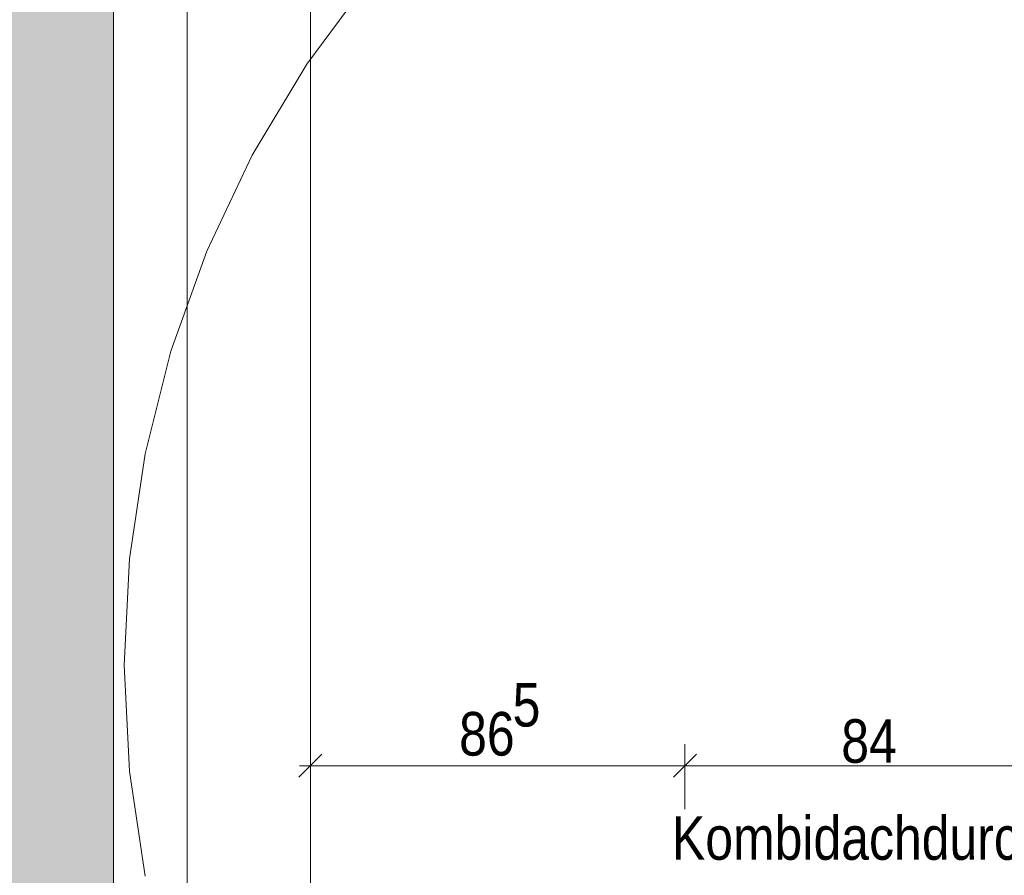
# Model space of a CAD drawing. Extents: x -620 to 300, y 62 to 1112.
# Tile 37 of 45: x -133 to -88, y 856 to 896. Entities that reach past the tile are written whole.
import ezdxf
from ezdxf.lldxf.tags import DXFTag

# ---------------------------------------------------------------- set-up
doc = ezdxf.new("R2010")
doc.units = 0
doc.layers.get('0').update_dxf_attribs({"lineweight": 13})
for name, color, linetype, lineweight, true_color in [('30 -36 Dächer- 3 Dachbeläge', 9, 'Continuous', 15, 0x808080), ('30 -36 Dächer- 3 Dachbeläge Gründach', 9, 'Continuous', 9, 0x808080), ('70 -72 Beschriftung- 1 Beschriftung allgemein', 7, 'Continuous', 9, 0xff6633), ('70 -76 Bemaßung- 2 Allgemein', 9, 'Continuous', 5, 0x808080)]:
    doc.layers.add(name, color=color, linetype=linetype, lineweight=lineweight, true_color=true_color)
doc.layers.add('30 -36 Dächer- 9 Sonstiges zur KG360', color=7, linetype='grob-A06DNCB3MF', lineweight=9)
doc.layers.add('70 -71 Achsen- 1 Gebäudeachsen', color=7, linetype='STRICHPUNKT2-A06DNCB4MF', lineweight=18)
doc.styles.get("Standard").update_dxf_attribs({"font": 'ARIALN.TTF'})
tags = doc.linetypes.add('grob-A06DNCB3MF', pattern=[14, 3, -8, 3]).pattern_tags.tags
tags[8:9] = [DXFTag(74, 4), DXFTag(75, 0), DXFTag(340, '0'), DXFTag(46, 0.0), DXFTag(50, 0.0), DXFTag(44, 0.0), DXFTag(45, 0.0)]
tags[6:7] = [DXFTag(74, 4), DXFTag(75, 0), DXFTag(340, '0'), DXFTag(46, 0.0), DXFTag(50, 0.0), DXFTag(44, 0.0), DXFTag(45, 0.0)]
tags[4:5] = [DXFTag(74, 4), DXFTag(75, 0), DXFTag(340, '0'), DXFTag(46, 0.0), DXFTag(50, 0.0), DXFTag(44, 0.0), DXFTag(45, 0.0)]
tags = doc.linetypes.add('STRICHPUNKT2-A06DNCB4MF', pattern=[12.7, 6.35, -3.175, 0, -3.175]).pattern_tags.tags
tags[10:11] = [DXFTag(74, 4), DXFTag(75, 0), DXFTag(340, '0'), DXFTag(46, 0.0), DXFTag(50, 0.0), DXFTag(44, 0.0), DXFTag(45, 0.0)]
tags[8:9] = [DXFTag(74, 4), DXFTag(75, 0), DXFTag(340, '0'), DXFTag(46, 0.0), DXFTag(50, 0.0), DXFTag(44, 0.0), DXFTag(45, 0.0)]
tags[6:7] = [DXFTag(74, 4), DXFTag(75, 0), DXFTag(340, '0'), DXFTag(46, 0.0), DXFTag(50, 0.0), DXFTag(44, 0.0), DXFTag(45, 0.0)]
tags[4:5] = [DXFTag(74, 4), DXFTag(75, 0), DXFTag(340, '0'), DXFTag(46, 0.0), DXFTag(50, 0.0), DXFTag(44, 0.0), DXFTag(45, 0.0)]

# ---------------------------------------------------------------- blocks, each defined once
blk = doc.blocks.new('Referenz-A06DNCB5MF')
at = {"layer": '30 -36 Dächer- 3 Dachbeläge', "color": 0, "linetype": 'Continuous', "lineweight": 9, "ltscale": 0.13}
for p, q in [((-128.977, 1002.853), (-128.977, 777.853)), ((-119.877, 855.453), (-119.877, 897.266))]:
    blk.add_line(p, q, dxfattribs=at)
at = {"layer": '30 -36 Dächer- 3 Dachbeläge', "color": 0, "linetype": 'Continuous', "ltscale": 0.15}
blk.add_line((-128.977, 1002.853), (-128.977, 777.853), dxfattribs=at)
at = {"layer": '30 -36 Dächer- 3 Dachbeläge', "color": 0, "linetype": 'Continuous', "lineweight": 0, "ltscale": 0.13}
for points in [[(-133.977, 782.853), (-133.977, 1007.853), (-128.977, 1002.853)], [(-133.977, 782.853), (-128.977, 1002.853), (-128.977, 777.853)]]:
    blk.add_solid(points, dxfattribs=at)
at = {"layer": '30 -36 Dächer- 3 Dachbeläge Gründach', "color": 0, "linetype": 'Continuous', "ltscale": 0.13}
blk.add_line((-119.877, 897.266), (-119.877, 855.453), dxfattribs=at)
at = {"layer": '30 -36 Dächer- 9 Sonstiges zur KG360', "color": 0, "linetype": 'grob-A06DNCB3MF', "lineweight": 5, "ltscale": 0.13}
for p, q in [((-120.05, 893.632), (-117.127, 897.573)), ((-122.573, 889.423), (-120.05, 893.632)), ((-124.67, 884.988), (-122.573, 889.423)), ((-126.324, 880.368), (-124.67, 884.988)), ((-127.516, 875.608), (-126.324, 880.368)), ((-128.236, 870.754), (-127.516, 875.608)), ((-128.477, 865.853), (-128.236, 870.754)), ((-128.236, 860.953), (-128.477, 865.853)), ((-127.516, 856.099), (-128.236, 860.953))]:
    blk.add_line(p, q, dxfattribs=at)
at = {"layer": '70 -71 Achsen- 1 Gebäudeachsen', "color": 0, "linetype": 'STRICHPUNKT2-A06DNCB4MF', "ltscale": 0.18}
blk.add_line((-125.577, 1084.393), (-125.577, 84.953), dxfattribs=at)
at = {"layer": '70 -76 Bemaßung- 2 Allgemein', "color": 0}
for p, q in [((-119.877, 859.194), (-119.877, 862.194)), ((-102.569, 859.194), (-102.569, 862.194)), ((-102.569, 859.194), (-102.569, 862.194)), ((-103.629, 861.194), (-118.816, 861.194)), ((-86.829, 861.194), (-101.508, 861.194))]:
    blk.add_line(p, q, dxfattribs=at)
at = {"layer": '70 -76 Bemaßung- 2 Allgemein', "color": 0, "linetype": 'Continuous', "ltscale": 0.13}
for p, q in [((-120.407, 860.664), (-119.346, 861.725)), ((-102.038, 861.725), (-103.099, 860.664)), ((-103.099, 860.664), (-102.038, 861.725)), ((-120.377, 861.194), (-118.816, 861.194)), ((-102.069, 861.194), (-103.629, 861.194)), ((-103.069, 861.194), (-101.508, 861.194))]:
    blk.add_line(p, q, dxfattribs=at)
at = {"layer": '70 -72 Beschriftung- 1 Beschriftung allgemein', "color": 0, "linetype": 'Continuous', "ltscale": 0.13, "insert": (-103.169, 858.863), "char_height": 2.01377, "attachment_point": 1}
blk.add_mtext('{\\fArial Narrow;Kombidachdurchführung}', dxfattribs=at)
at = {"layer": '70 -76 Bemaßung- 2 Allgemein', "color": 0, "linetype": 'Continuous', "ltscale": 0.13, "char_height": 2.01377, "attachment_point": 1}
for s, insert in [('{\\fArial Narrow;5}', (-110.533, 865.022)), ('{\\fArial Narrow;86}', (-113.006, 863.68)), ('{\\fArial Narrow;84}', (-95.347, 863.345))]:
    blk.add_mtext(s, dxfattribs=dict(at, insert=insert))

msp = doc.modelspace()

# ---------------------------------------------------------------- block references
at = {"color": 8, "lineweight": 13, "ltscale": 0.13, "true_color": 0x808080}
msp.add_blockref('Referenz-A06DNCB5MF', (0, 0), dxfattribs=at)

doc.saveas('drawing.dxf')
